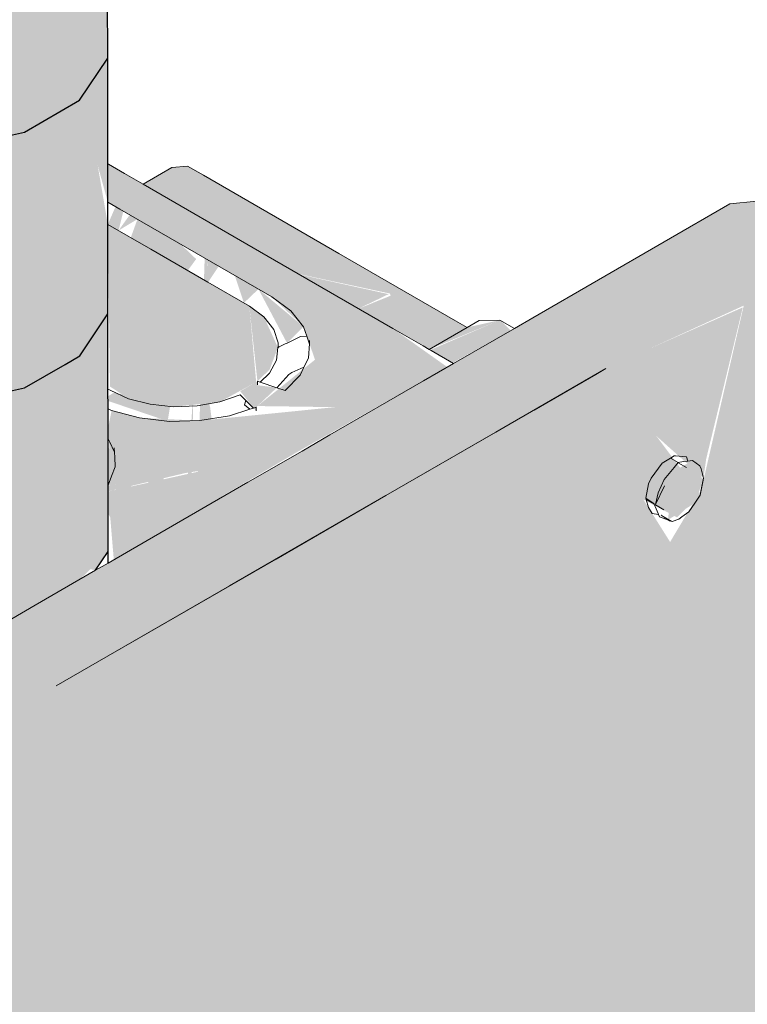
# Model space of a CAD drawing. Header units: millimetres. Extents: x 4480191 to 4481199, y -30324204 to -30323479.
# Tile 13 of 256: x 4480421.582 to 4480421.979, y -30324183.137 to -30324182.6. Entities that reach past the tile are written whole.
import ezdxf

# ---------------------------------------------------------------- set-up
doc = ezdxf.new("R2010")
doc.units = ezdxf.units.MM
for name, color, linetype, lineweight in [('EL-Caixa de passagem de fiação ARC', 9, 'Continuous', 18), ('EL-Condutos ARC (Direta)', 14, 'Continuous', 25), ('EL-Condutos QD (Baixa)', 54, 'Continuous', 25)]:
    doc.layers.add(name, color=color, linetype=linetype, lineweight=lineweight)

msp = doc.modelspace()

# ---------------------------------------------------------------- hatches: boundary and pattern name
at = {"layer": 'EL-Caixa de passagem de fiação ARC', "linetype": 'Continuous'}
for points in [[(4480421.63036, -30324182.67844), (4480421.63038, -30324182.69905), (4480421.71991, -30324182.75074), (4480421.73725, -30324182.76707), (4480421.74349, -30324182.78507), (4480421.71206, -30324182.81037), (4480421.75442, -30324182.81096), (4480421.68069, -30324182.81834), (4480421.63244, -30324182.84867), (4480421.63052, -30324182.85361), (4480421.68549, -30324182.8449), (4480421.63052, -30324182.85705), (4480421.63365, -30324182.89427), (4480421.73473, -30324182.83489), (4480421.81576, -30324182.78914), (4480421.78606, -30324182.76807), (4480421.74253, -30324182.74875), (4480421.71991, -30324182.74874), (4480421.63235, -30324182.68536), (4480421.63942, -30324182.6834)], [(4480421.67393, -30324182.67939), (4480421.66537, -30324182.68025), (4480421.64966, -30324182.68931), (4480421.73434, -30324182.73825), (4480421.78437, -30324182.74895), (4480421.79258, -30324182.77183), (4480421.80565, -30324182.77937), (4480421.82648, -30324182.76747)], [(4480421.63933, -30324182.6834), (4480421.63081, -30324182.68425), (4480421.71991, -30324182.74874), (4480421.74253, -30324182.74875), (4480421.78606, -30324182.76807)], [(4480421.6844, -30324182.86498), (4480421.6844, -30324182.69322), (4480421.67889, -30324182.86815)], [(4480421.6844, -30324182.69322), (4480421.6844, -30324183.53321), (4480421.68959, -30324183.05762)], [(4480422.02917, -30324183.73501), (4480421.31002, -30324184.15021), (4480421.31791, -30324184.0315), (4480421.32055, -30324183.90945), (4480422.0397, -30324183.49425), (4480422.0397, -30324183.01619), (4480422.0386, -30324182.9717), (4480421.83018, -30324183.09204), (4480421.90222, -30324182.78994), (4480421.78223, -30324182.85922), (4480421.67902, -30324183.17931), (4480421.31945, -30324183.38691), (4480421.32457, -30324183.372), (4480421.31795, -30324183.30835), (4480421.31542, -30324183.30415), (4480421.31797, -30324183.3566), (4480421.29938, -30324183.27791), (4480421.31077, -30324183.3398), (4480421.29461, -30324183.27012), (4480421.27925, -30324183.22529), (4480421.30284, -30324183.3213), (4480421.32055, -30324183.4314), (4480421.39935, -30324183.3859), (4480421.42292, -30324183.48466), (4480421.4495, -30324183.53921), (4480421.43741, -30324183.57391), (4480421.43848, -30324183.57918), (4480421.41126, -30324183.65985), (4480421.40578, -30324183.66472), (4480421.4495, -30324183.53921), (4480421.42292, -30324183.48466), (4480421.39935, -30324183.3859), (4480421.32055, -30324183.4314), (4480421.32055, -30324183.74062), (4480421.31118, -30324183.74897), (4480421.32055, -30324183.4314), (4480421.30367, -30324183.32647), (4480421.27925, -30324183.22529), (4480421.29461, -30324183.27012), (4480421.30925, -30324183.33624), (4480421.2966, -30324183.27342), (4480421.31077, -30324183.3398), (4480421.29939, -30324183.27799), (4480421.31797, -30324183.3566), (4480421.31542, -30324183.30415), (4480421.31795, -30324183.30835), (4480421.32457, -30324183.372), (4480421.39416, -30324183.16955), (4480421.38729, -30324183.16176), (4480421.40083, -30324183.15015), (4480421.43117, -30324183.0619), (4480421.90222, -30324182.78994), (4480422.02699, -30324182.73297), (4480422.02221, -30324182.72066), (4480421.98471, -30324182.69862), (4480421.97002, -30324182.70007), (4480421.40379, -30324183.02698), (4480421.41264, -30324183.02958), (4480421.37368, -30324183.05211), (4480421.39855, -30324183.03001), (4480421.29243, -30324183.09128), (4480421.27774, -30324183.10679), (4480421.27165, -30324183.12728), (4480421.27165, -30324184.13861), (4480421.27774, -30324184.15206), (4480421.31317, -30324184.17149), (4480421.45574, -30324184.08934), (4480422.01206, -30324183.76798), (4480422.02572, -30324183.75513)], [(4480421.63039, -30324182.71121), (4480421.63624, -30324182.71459), (4480421.63888, -30324182.70395), (4480421.63462, -30324182.7015)], [(4480421.6786, -30324182.73016), (4480421.64901, -30324182.70169), (4480421.64291, -30324182.71844), (4480421.67402, -30324182.7364)], [(4480421.64653, -30324182.70837), (4480421.64239, -30324182.70598), (4480421.63624, -30324182.71459)], [(4480421.63039, -30324182.71121), (4480421.63158, -30324182.79973), (4480421.70764, -30324182.75582)], [(4480421.68495, -30324182.73055), (4480421.68513, -30324182.74282), (4480421.69094, -30324182.73401)], [(4480422.0386, -30324182.9717), (4480422.02699, -30324182.73297), (4480421.97754, -30324182.75554), (4480421.95437, -30324182.85598), (4480421.93734, -30324182.88454), (4480421.92277, -30324182.86139), (4480421.94111, -30324182.87109), (4480421.95383, -30324182.85872), (4480421.90222, -30324182.78994), (4480421.83018, -30324183.09204)], [(4480421.70467, -30324182.7541), (4480421.71261, -30324182.74652), (4480421.69965, -30324182.73904)], [(4480421.78367, -30324182.74929), (4480421.73491, -30324182.73855), (4480421.76724, -30324182.75721)], [(4480421.71261, -30324182.74652), (4480421.72822, -30324182.77601), (4480421.73725, -30324182.76707)], [(4480421.76726, -30324182.75722), (4480421.79258, -30324182.77183), (4480421.78575, -30324182.74975)], [(4480421.63158, -30324182.79973), (4480421.64175, -30324182.80634), (4480421.66627, -30324182.81077), (4480421.69154, -30324182.80813), (4480421.71137, -30324182.79724), (4480421.70764, -30324182.75582)], [(4480421.71872, -30324182.79044), (4480421.70764, -30324182.75582), (4480421.71206, -30324182.79684)], [(4480421.71562, -30324182.76169), (4480421.70764, -30324182.75582), (4480421.71872, -30324182.79044), (4480421.72323, -30324182.77841)], [(4480421.95557, -30324182.84965), (4480421.95699, -30324182.83941), (4480421.97704, -30324182.75651), (4480421.925, -30324182.77954), (4480421.94125, -30324182.82443), (4480421.94648, -30324182.8329), (4480421.925, -30324182.77954), (4480421.90222, -30324182.78994), (4480421.92979, -30324182.82668)], [(4480421.82648, -30324182.76747), (4480421.80576, -30324182.77944), (4480421.84447, -30324182.76346)], [(4480421.84447, -30324182.76346), (4480421.80633, -30324182.77977), (4480421.81858, -30324182.78684), (4480421.8504, -30324182.76913)], [(4480421.6772, -30324182.8006), (4480421.67243, -30324182.87189), (4480421.67551, -30324182.87011)], [(4480421.71206, -30324182.79684), (4480421.70264, -30324182.80228), (4480421.71137, -30324182.81302)], [(4480421.71196, -30324182.79894), (4480421.71137, -30324182.81102), (4480421.72262, -30324182.80036)], [(4480421.66302, -30324182.81861), (4480421.66439, -30324182.81057), (4480421.63391, -30324182.80287), (4480421.62792, -30324182.80669)], [(4480421.68612, -30324182.81001), (4480421.68691, -30324182.86353), (4480421.69242, -30324182.86035)], [(4480421.63243, -30324182.81278), (4480421.63049, -30324182.8225), (4480421.6476, -30324182.81683)], [(4480421.6476, -30324182.81683), (4480421.63049, -30324182.8225), (4480421.63244, -30324182.84867), (4480421.68069, -30324182.81834)], [(4480421.66256, -30324182.82128), (4480421.65191, -30324182.88373), (4480421.65915, -30324182.87955)], [(4480421.63391, -30324182.86297), (4480421.63409, -30324182.83648), (4480421.62525, -30324182.82733)], [(4480421.65099, -30324182.82316), (4480421.65353, -30324182.87424), (4480421.66174, -30324182.82612)], [(4480421.68678, -30324182.84357), (4480421.63052, -30324182.85376), (4480421.63052, -30324182.85696)], [(4480421.63521, -30324182.85815), (4480421.64657, -30324182.91505), (4480421.64405, -30324182.85532), (4480421.63446, -30324182.84356)], [(4480421.94166, -30324182.84123), (4480421.93398, -30324182.84097), (4480421.92407, -30324182.86062)], [(4480421.95092, -30324182.86328), (4480421.95534, -30324182.85087), (4480421.9496, -30324182.84015), (4480421.93876, -30324182.84624), (4480421.93621, -30324182.87247)], [(4480421.67902, -30324183.17931), (4480421.78223, -30324182.85922), (4480421.4629, -30324183.04358), (4480421.46467, -30324183.04483), (4480421.43117, -30324183.0619), (4480421.44225, -30324183.08536), (4480421.42358, -30324183.16457), (4480421.36323, -30324183.25953), (4480421.31945, -30324183.38691)], [(4480421.63693, -30324182.88018), (4480421.63052, -30324182.85701), (4480421.63053, -30324182.86908)], [(4480421.66718, -30324182.89472), (4480421.69746, -30324182.87139), (4480421.63674, -30324182.90035), (4480421.63653, -30324182.90449)]]:
    msp.add_hatch(color=254, dxfattribs=at).paths.add_polyline_path(points)
at = {"layer": 'EL-Condutos ARC (Direta)', "linetype": 'Continuous'}
for points in [[(4480421.6303, -30324182.62052), (4480421.63013, -30324182.4731), (4480421.52876, -30324182.46393), (4480421.46417, -30324182.50997), (4480421.43732, -30324182.49086), (4480421.42627, -30324182.4671), (4480421.42645, -30324182.61452), (4480421.43749, -30324182.63828), (4480421.46434, -30324182.65738), (4480421.50238, -30324182.66852), (4480421.54499, -30324182.66978), (4480421.58483, -30324182.66093), (4480421.615, -30324182.64351)], [(4480421.63044, -30324182.76), (4480421.63039, -30324182.71121), (4480421.62485, -30324182.67898), (4480421.6303, -30324182.62054), (4480421.52893, -30324182.61135), (4480421.46434, -30324182.65738), (4480421.43749, -30324182.63827), (4480421.42645, -30324182.61451), (4480421.42658, -30324182.75398), (4480421.43763, -30324182.77774), (4480421.46448, -30324182.79685), (4480421.50252, -30324182.808), (4480421.54417, -30324182.80923), (4480421.58497, -30324182.80042), (4480421.61515, -30324182.78299)], [(4480421.63038, -30324182.69905), (4480421.6303, -30324182.62054), (4480421.62485, -30324182.67898)], [(4480421.63044, -30324182.76002), (4480421.56973, -30324182.76602), (4480421.61515, -30324182.78301), (4480421.58561, -30324182.77519), (4480421.58497, -30324182.80043), (4480421.52907, -30324182.75081), (4480421.51868, -30324182.80849), (4480421.50164, -30324182.80775), (4480421.48453, -30324182.86426), (4480421.50218, -30324182.80908), (4480421.50262, -30324182.93775), (4480421.51122, -30324182.89081), (4480421.51545, -30324182.89898), (4480421.50262, -30324182.93775), (4480421.54523, -30324182.93902), (4480421.56297, -30324182.93508), (4480421.61513, -30324182.90497), (4480421.63055, -30324182.88976)], [(4480421.63055, -30324182.88977), (4480421.52918, -30324182.88056), (4480421.62375, -30324182.89999)]]:
    msp.add_hatch(color=31, dxfattribs=at).paths.add_polyline_path(points)
at = {"layer": 'EL-Condutos QD (Baixa)', "linetype": 'Continuous'}
for points in [[(4480428.74122, -30324179.0464), (4480434.01631, -30324176.00083), (4480421.72516, -30324183.08689)], [(4480434.03538, -30324176.0009), (4480434.02949, -30324176.01077), (4480434.00786, -30324176.02312), (4480434.03213, -30324175.99942), (4480421.76196, -30324183.08361), (4480433.47852, -30324176.34735), (4480433.87835, -30324176.12193), (4480433.88876, -30324176.1115), (4480433.9099, -30324176.10171), (4480433.91466, -30324176.0966), (4480433.88876, -30324176.1115), (4480433.88532, -30324176.118), (4480433.47852, -30324176.34735), (4480421.76196, -30324183.08361), (4480434.03789, -30324176.03963), (4480434.04789, -30324176.02854), (4480434.03645, -30324176.03279), (4480434.05293, -30324176.0089)], [(4480434.0702, -30324176.29094), (4480434.0702, -30324176.03981), (4480434.0585, -30324176.03306), (4480434.0345, -30324176.05476), (4480434.05425, -30324176.0306), (4480433.87835, -30324176.13117), (4480422.03841, -30324182.96767), (4480421.80422, -30324183.10288), (4480422.26751, -30324182.83772), (4480421.80574, -30324183.10432), (4480433.87835, -30324176.19251), (4480422.0397, -30324183.02874), (4480422.0397, -30324183.09802), (4480433.87835, -30324176.26148), (4480422.0397, -30324183.09804), (4480421.87621, -30324183.19243), (4480433.86776, -30324176.33233), (4480433.86864, -30324176.33245), (4480433.98516, -30324176.26517), (4480433.86776, -30324176.33233), (4480421.89349, -30324183.24724), (4480433.38314, -30324176.65963), (4480421.89349, -30324183.29631), (4480433.77548, -30324176.46034), (4480421.87621, -30324183.33115), (4480433.78633, -30324176.45484), (4480433.78561, -30324176.45488)]]:
    msp.add_hatch(color=31, dxfattribs=at).paths.add_polyline_path(points)

# ---------------------------------------------------------------- linework, layer by layer
at = {"layer": 'EL-Caixa de passagem de fiação ARC'}
for p, q in [((4480421.63076, -30324182.6784), (4480421.63036, -30324182.67844)), ((4480421.63942, -30324182.6834), (4480421.63076, -30324182.6784)), ((4480421.66537, -30324182.68025), (4480421.64966, -30324182.68931)), ((4480421.67393, -30324182.67939), (4480421.66537, -30324182.68025)), ((4480421.68259, -30324182.68439), (4480421.67393, -30324182.67939)), ((4480421.64966, -30324182.68931), (4480421.63942, -30324182.6834)), ((4480421.75643, -30324182.72705), (4480421.68259, -30324182.68439)), ((4480421.71313, -30324182.72599), (4480421.64966, -30324182.68931)), ((4480421.63038, -30324182.69905), (4480421.637, -30324182.70287)), ((4480421.98471, -30324182.69862), (4480421.97002, -30324182.70007)), ((4480421.637, -30324182.70287), (4480421.65972, -30324182.71598)), ((4480421.97002, -30324182.70007), (4480421.86236, -30324182.76223)), ((4480421.65387, -30324182.72477), (4480421.63039, -30324182.71121)), ((4480421.65972, -30324182.71598), (4480421.71991, -30324182.75074)), ((4480421.68493, -30324182.7427), (4480421.65387, -30324182.72477)), ((4480421.78606, -30324182.76807), (4480421.71313, -30324182.72599)), ((4480421.82021, -30324182.76385), (4480421.75643, -30324182.72705)), ((4480421.70764, -30324182.75582), (4480421.68493, -30324182.7427)), ((4480421.71991, -30324182.75074), (4480421.73025, -30324182.75831)), ((4480421.71562, -30324182.76169), (4480421.70764, -30324182.75582)), ((4480421.73025, -30324182.75831), (4480421.73725, -30324182.76707)), ((4480421.72095, -30324182.7685), (4480421.71562, -30324182.76169)), ((4480421.83311, -30324182.76364), (4480421.82648, -30324182.76747)), ((4480421.84447, -30324182.76346), (4480421.83311, -30324182.76364)), ((4480421.85242, -30324182.76797), (4480421.84447, -30324182.76346)), ((4480421.86236, -30324182.76223), (4480421.85242, -30324182.76797)), ((4480421.72329, -30324182.77585), (4480421.72095, -30324182.7685)), ((4480421.73725, -30324182.76707), (4480421.73906, -30324182.77229)), ((4480421.80251, -30324182.77756), (4480421.78606, -30324182.76807)), ((4480421.82648, -30324182.76747), (4480421.80576, -30324182.77944)), ((4480421.85242, -30324182.76797), (4480421.81916, -30324182.78717)), ((4480421.82648, -30324182.76747), (4480421.82021, -30324182.76385)), ((4480421.72822, -30324182.77601), (4480421.73562, -30324182.77245)), ((4480421.73562, -30324182.77245), (4480421.73906, -30324182.77229)), ((4480421.73906, -30324182.77229), (4480421.74053, -30324182.77653)), ((4480421.72254, -30324182.7853), (4480421.72323, -30324182.77841)), ((4480421.72323, -30324182.77841), (4480421.72329, -30324182.77785)), ((4480421.72323, -30324182.77841), (4480421.72329, -30324182.77839)), ((4480421.72329, -30324182.77785), (4480421.72329, -30324182.77585)), ((4480421.72329, -30324182.77839), (4480421.72399, -30324182.77805)), ((4480421.72399, -30324182.77805), (4480421.72721, -30324182.7765)), ((4480421.72721, -30324182.7765), (4480421.72822, -30324182.77601)), ((4480421.74041, -30324182.7762), (4480421.73988, -30324182.78417)), ((4480421.74053, -30324182.77453), (4480421.74041, -30324182.7762)), ((4480421.74053, -30324182.77653), (4480421.74053, -30324182.77453)), ((4480421.80576, -30324182.77944), (4480421.80251, -30324182.77756)), ((4480421.80696, -30324182.78013), (4480421.80576, -30324182.77944)), ((4480421.73988, -30324182.78417), (4480421.73747, -30324182.78912)), ((4480421.81916, -30324182.78717), (4480421.80696, -30324182.78013)), ((4480421.71872, -30324182.79244), (4480421.72254, -30324182.7853)), ((4480421.7373, -30324182.78919), (4480421.73085, -30324182.79212)), ((4480421.73747, -30324182.78912), (4480421.73536, -30324182.79346)), ((4480421.73747, -30324182.78912), (4480421.7373, -30324182.78919)), ((4480421.81916, -30324182.78717), (4480421.80267, -30324182.79669)), ((4480421.90222, -30324182.78994), (4480421.84659, -30324182.82205)), ((4480421.89673, -30324182.79311), (4480421.90222, -30324182.78994)), ((4480421.7136, -30324182.79736), (4480421.71872, -30324182.79244)), ((4480421.72913, -30324182.79312), (4480421.72425, -30324182.79855)), ((4480421.73536, -30324182.79346), (4480421.72719, -30324182.80189)), ((4480421.73085, -30324182.79212), (4480421.72913, -30324182.79312)), ((4480421.86309, -30324182.81253), (4480421.89673, -30324182.79311)), ((4480421.63047, -30324182.80109), (4480421.63158, -30324182.80173)), ((4480421.7136, -30324182.79736), (4480421.71206, -30324182.79684)), ((4480421.71206, -30324182.79684), (4480421.71206, -30324182.79884)), ((4480421.72262, -30324182.80036), (4480421.7136, -30324182.79736)), ((4480421.72425, -30324182.79855), (4480421.72262, -30324182.80036)), ((4480421.72719, -30324182.80189), (4480421.72262, -30324182.80036)), ((4480421.80267, -30324182.79669), (4480421.75165, -30324182.82615)), ((4480421.63158, -30324182.80173), (4480421.64175, -30324182.80634)), ((4480421.64175, -30324182.80634), (4480421.65354, -30324182.80941)), ((4480421.69154, -30324182.80813), (4480421.70264, -30324182.80428)), ((4480421.70264, -30324182.80428), (4480421.70578, -30324182.80742)), ((4480421.63243, -30324182.81278), (4480421.63048, -30324182.8119)), ((4480421.65354, -30324182.80941), (4480421.66627, -30324182.81077)), ((4480421.66627, -30324182.81077), (4480421.67919, -30324182.81033)), ((4480421.67919, -30324182.81033), (4480421.69154, -30324182.80813)), ((4480421.70496, -30324182.80968), (4480421.70578, -30324182.80742)), ((4480421.70787, -30324182.81215), (4480421.70496, -30324182.80968)), ((4480421.70578, -30324182.80742), (4480421.70986, -30324182.81151)), ((4480421.70986, -30324182.81151), (4480421.70787, -30324182.81215)), ((4480421.71137, -30324182.81102), (4480421.70986, -30324182.81151)), ((4480421.71137, -30324182.81302), (4480421.71137, -30324182.81102)), ((4480421.6476, -30324182.81683), (4480421.63243, -30324182.81278)), ((4480421.66399, -30324182.81872), (4480421.6476, -30324182.81683)), ((4480421.69678, -30324182.81573), (4480421.68069, -30324182.81834)), ((4480421.70787, -30324182.81215), (4480421.69678, -30324182.81573)), ((4480421.84659, -30324182.82205), (4480421.86309, -30324182.81253)), ((4480421.68069, -30324182.81834), (4480421.66399, -30324182.81872)), ((4480421.84659, -30324182.82205), (4480421.78223, -30324182.85922)), ((4480421.84223, -30324182.82458), (4480421.84659, -30324182.82205)), ((4480421.75165, -30324182.82615), (4480421.73645, -30324182.83492)), ((4480421.78223, -30324182.85922), (4480421.84223, -30324182.82458)), ((4480421.6305, -30324182.82827), (4480421.63139, -30324182.83006)), ((4480421.63139, -30324182.83006), (4480421.63391, -30324182.83509)), ((4480421.63391, -30324182.83309), (4480421.63418, -30324182.83833)), ((4480421.63391, -30324182.83509), (4480421.63391, -30324182.83309)), ((4480421.63418, -30324182.83833), (4480421.63446, -30324182.84356)), ((4480421.73645, -30324182.83492), (4480421.7069, -30324182.85199)), ((4480421.93753, -30324182.83885), (4480421.93398, -30324182.84097)), ((4480421.93961, -30324182.83761), (4480421.93753, -30324182.83885)), ((4480421.94027, -30324182.83748), (4480421.93961, -30324182.83761)), ((4480421.94432, -30324182.8379), (4480421.94027, -30324182.83748)), ((4480421.9462, -30324182.8381), (4480421.94432, -30324182.8379)), ((4480421.94704, -30324182.84041), (4480421.9462, -30324182.8381)), ((4480421.63446, -30324182.84356), (4480421.63244, -30324182.84867)), ((4480421.93308, -30324182.84156), (4480421.92697, -30324182.84972)), ((4480421.93398, -30324182.84097), (4480421.93308, -30324182.84156)), ((4480421.93955, -30324182.84386), (4480421.93416, -30324182.85037)), ((4480421.94166, -30324182.84123), (4480421.93787, -30324182.83904)), ((4480421.94166, -30324182.84123), (4480421.93955, -30324182.84386)), ((4480421.94148, -30324182.84154), (4480421.94166, -30324182.84123)), ((4480421.94472, -30324182.84064), (4480421.94166, -30324182.84123)), ((4480421.94174, -30324182.84129), (4480421.94633, -30324182.84394)), ((4480421.94704, -30324182.84041), (4480421.94472, -30324182.84064)), ((4480421.9496, -30324182.84015), (4480421.94704, -30324182.84041)), ((4480421.95363, -30324182.8429), (4480421.9496, -30324182.84015)), ((4480421.95435, -30324182.84465), (4480421.95363, -30324182.8429)), ((4480421.63244, -30324182.84867), (4480421.63052, -30324182.85361)), ((4480421.9556, -30324182.84976), (4480421.95435, -30324182.84465)), ((4480421.7069, -30324182.85199), (4480421.64269, -30324182.88906)), ((4480421.92562, -30324182.85286), (4480421.92407, -30324182.86062)), ((4480421.92697, -30324182.84972), (4480421.92562, -30324182.85286)), ((4480421.92939, -30324182.86408), (4480421.93437, -30324182.85385)), ((4480421.93416, -30324182.85037), (4480421.93081, -30324182.85773)), ((4480421.9556, -30324182.84976), (4480421.95368, -30324182.85894)), ((4480421.95368, -30324182.85894), (4480421.95534, -30324182.85087)), ((4480421.95437, -30324182.85598), (4480421.9556, -30324182.84976)), ((4480421.95534, -30324182.85087), (4480421.95547, -30324182.85031)), ((4480421.95547, -30324182.85031), (4480421.9556, -30324182.84976)), ((4480421.78223, -30324182.85922), (4480421.69684, -30324182.90851)), ((4480421.72223, -30324182.89385), (4480421.78223, -30324182.85922)), ((4480421.93081, -30324182.85773), (4480421.92939, -30324182.86408)), ((4480421.95092, -30324182.86328), (4480421.95368, -30324182.85894)), ((4480421.95368, -30324182.85894), (4480421.95437, -30324182.85598)), ((4480421.92855, -30324182.86373), (4480421.92407, -30324182.86062)), ((4480421.92407, -30324182.86062), (4480421.92481, -30324182.86166)), ((4480421.92407, -30324182.86062), (4480421.92427, -30324182.86135)), ((4480421.92427, -30324182.86135), (4480421.92552, -30324182.86576)), ((4480421.92481, -30324182.86166), (4480421.9286, -30324182.86384)), ((4480421.92552, -30324182.86576), (4480421.92758, -30324182.86903)), ((4480421.9286, -30324182.86384), (4480421.92901, -30324182.86485)), ((4480421.92901, -30324182.86485), (4480421.92914, -30324182.86516)), ((4480421.92914, -30324182.86516), (4480421.93076, -30324182.86908)), ((4480421.92933, -30324182.86427), (4480421.92931, -30324182.86425)), ((4480421.92939, -30324182.86431), (4480421.92933, -30324182.86427)), ((4480421.93398, -30324182.86696), (4480421.92939, -30324182.86431)), ((4480421.94759, -30324182.86809), (4480421.95092, -30324182.86328)), ((4480421.92758, -30324182.86903), (4480421.93095, -30324182.86954)), ((4480421.93076, -30324182.86908), (4480421.93095, -30324182.86954)), ((4480421.93095, -30324182.86954), (4480421.93146, -30324182.87076)), ((4480421.93146, -30324182.87076), (4480421.93851, -30324182.8733)), ((4480421.93851, -30324182.8733), (4480421.93238, -30324182.86996)), ((4480421.93238, -30324182.86996), (4480421.93621, -30324182.87247)), ((4480421.94211, -30324182.8721), (4480421.94379, -30324182.87089)), ((4480421.94379, -30324182.87089), (4480421.94759, -30324182.86809)), ((4480421.93621, -30324182.87247), (4480421.937, -30324182.87299)), ((4480421.937, -30324182.87299), (4480421.93851, -30324182.8733)), ((4480421.93851, -30324182.8733), (4480421.94211, -30324182.8721)), ((4480421.64269, -30324182.88906), (4480421.63055, -30324182.89606)), ((4480421.63055, -30324182.89606), (4480421.62374, -30324182.9)), ((4480421.66224, -30324182.92849), (4480421.72223, -30324182.89385)), ((4480421.62374, -30324182.9), (4480421.59063, -30324182.91912)), ((4480421.69684, -30324182.90851), (4480421.63059, -30324182.94677)), ((4480421.59063, -30324182.91912), (4480421.56297, -30324182.93508)), ((4480421.63059, -30324182.94677), (4480421.66224, -30324182.92849)), ((4480421.63059, -30324182.94677), (4480421.60224, -30324182.96313)), ((4480421.60224, -30324182.96313), (4480421.63059, -30324182.94677))]:
    msp.add_line(p, q, dxfattribs=at)
at = {"layer": 'EL-Condutos ARC (Direta)'}
for p, q in [((4480421.6303, -30324182.62052), (4480421.63013, -30324182.4731)), ((4480421.615, -30324182.64351), (4480421.6303, -30324182.62052)), ((4480421.63036, -30324182.67844), (4480421.6303, -30324182.62054)), ((4480421.58483, -30324182.66093), (4480421.615, -30324182.64351)), ((4480421.54499, -30324182.66978), (4480421.58483, -30324182.66093)), ((4480421.63037, -30324182.68651), (4480421.63036, -30324182.67844)), ((4480421.63038, -30324182.69905), (4480421.63037, -30324182.68651)), ((4480421.63038, -30324182.6995), (4480421.63038, -30324182.69905)), ((4480421.63038, -30324182.70352), (4480421.63038, -30324182.6995)), ((4480421.63039, -30324182.71121), (4480421.63038, -30324182.70352)), ((4480421.63044, -30324182.76), (4480421.63039, -30324182.71121)), ((4480421.61515, -30324182.78299), (4480421.63044, -30324182.76)), ((4480421.63047, -30324182.80109), (4480421.63044, -30324182.76002)), ((4480421.60714, -30324182.78762), (4480421.61515, -30324182.78299)), ((4480421.58497, -30324182.80042), (4480421.60714, -30324182.78762)), ((4480421.54512, -30324182.80926), (4480421.58497, -30324182.80042)), ((4480421.63048, -30324182.8119), (4480421.63047, -30324182.80109)), ((4480421.63048, -30324182.81226), (4480421.63048, -30324182.8119)), ((4480421.63049, -30324182.82648), (4480421.63048, -30324182.81226)), ((4480421.6305, -30324182.82827), (4480421.63049, -30324182.82648)), ((4480421.63052, -30324182.85361), (4480421.6305, -30324182.82827)), ((4480421.63052, -30324182.8537), (4480421.63052, -30324182.85361)), ((4480421.63055, -30324182.88976), (4480421.63052, -30324182.8537)), ((4480421.62374, -30324182.9), (4480421.63055, -30324182.88976)), ((4480421.63055, -30324182.89606), (4480421.63055, -30324182.88977))]:
    msp.add_line(p, q, dxfattribs=at)

doc.saveas('drawing.dxf')
